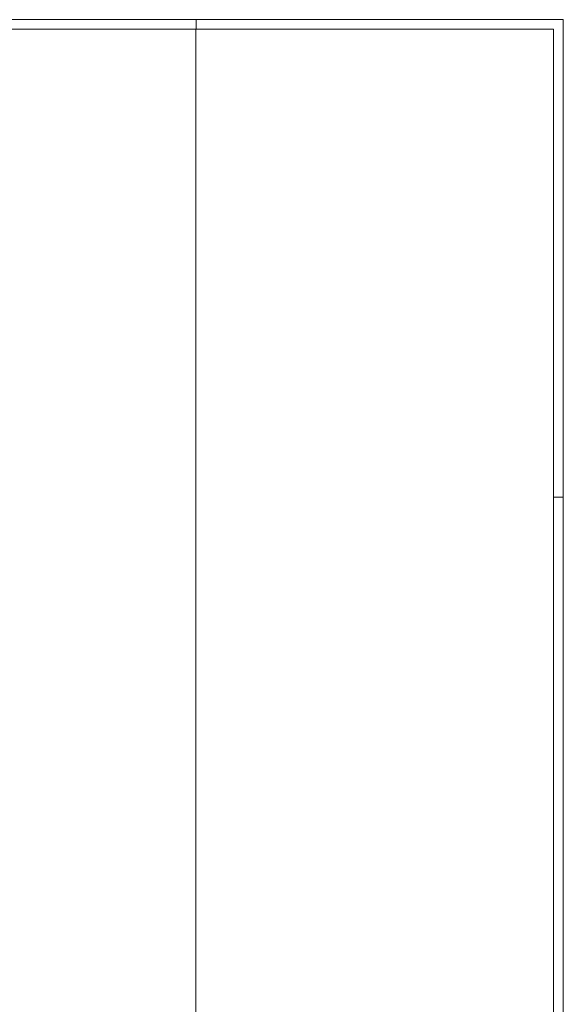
# Model space of a CAD drawing. Header units: metres. Extents: x 69 to 122.5, y -21.4 to -4.6.
# Tile 249 of 250: x 87.2 to 92.8, y -14.8 to -4.6. Entities that reach past the tile are written whole.
import ezdxf

# ---------------------------------------------------------------- set-up
doc = ezdxf.new("R2010")
doc.units = ezdxf.units.M
doc.header["$LTSCALE"] = 0.02
doc.layers.add('Keine', color=7, linetype='Continuous', lineweight=9)

# ---------------------------------------------------------------- blocks, each defined once
blk = doc.blocks.new('Group-3')
at = {"layer": 'Keine', "lineweight": 18}
for p, q in [((32.54924, -2.229), (32.55424, -2.229)), ((32.54924, -2.526), (32.55424, -2.526))]:
    blk.add_line(p, q, dxfattribs=at)
blk = doc.blocks.new('Group-6')
at = {"layer": 'Keine', "lineweight": 18}
blk.add_line((32.36424, -1.982), (32.36424, -1.987), dxfattribs=at)

msp = doc.modelspace()

# ---------------------------------------------------------------- linework, layer by layer
at = {"layer": 'Keine', "lineweight": 18, "flags": 128}
for points in [[(69.035, -4.581), (92.813, -4.581), (92.813, -21.401), (69.035, -21.401)], [(69.435, -4.681), (92.713, -4.681), (92.713, -21.301), (69.435, -21.301)], [(89.013, -4.681), (92.713, -4.681), (92.713, -21.301), (89.013, -21.301)]]:
    msp.add_lwpolyline(points, close=True, dxfattribs=at)

# ---------------------------------------------------------------- block references
at = {"layer": 'Keine', "color": 7, "xscale": 20, "yscale": 20, "zscale": 20}
for name in ['Group-6', 'Group-3']:
    msp.add_blockref(name, (-558.271, 35.059), dxfattribs=at)

doc.saveas('drawing.dxf')
